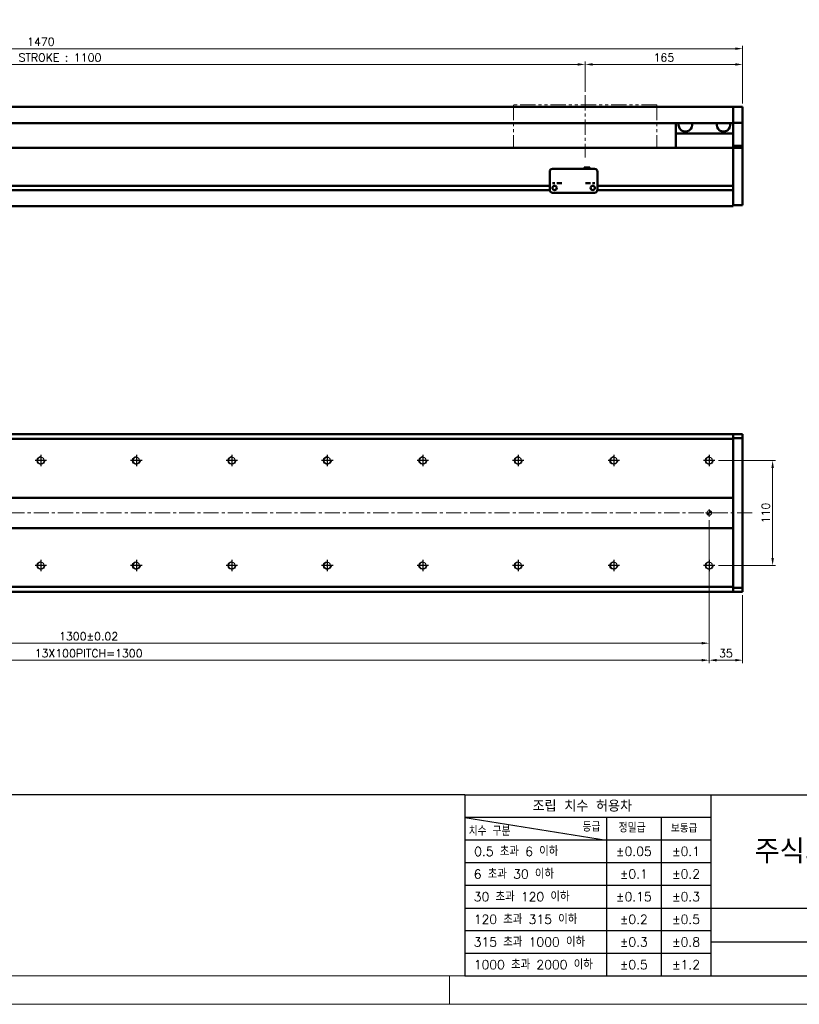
# Model space of a CAD drawing. Header units: millimetres. Extents: x 46891 to 51038, y 6223 to 10291.
# Tile 3 of 5: x 49342 to 50159, y 8529 to 9560. Entities that reach past the tile are written whole.
import ezdxf

# ---------------------------------------------------------------- set-up
doc = ezdxf.new("R2010")
doc.units = ezdxf.units.MM
doc.header["$LTSCALE"] = 0.5
doc.linetypes.add('CENTER', pattern=[50.8, 31.75, -6.35, 6.35, -6.35])
doc.linetypes.add('PHANTOM', pattern=[63.5, 31.75, -6.35, 6.35, -6.35, 6.35, -6.35])
doc.layers.get('0').update_dxf_attribs({"lineweight": 20})
doc.layers.add('1', color=1, linetype='CENTER', lineweight=13)
doc.layers.add('외형선(ISO)', color=7, linetype='Continuous', lineweight=50)
for name, color, linetype in [('3', 3, 'Continuous'), ('C', 1, 'CENTER'), ('DIM', 4, 'Continuous')]:
    doc.layers.add(name, color=color, linetype=linetype)
doc.styles.add('DSR TEXT', font='romans.shx', dxfattribs={"bigfont": 'whgtxt.shx'})
doc.styles.get("Standard").update_dxf_attribs({"font": 'romans.shx', "bigfont": 'whgtxt.shx'})
doc.dimstyles.new('DSR', dxfattribs={"dimscale": 2, "dimtxt": 3, "dimasz": 3, "dimexe": 0.5, "dimexo": 0.5, "dimgap": 0.5, "dimtad": 1, "dimdsep": 46, "dimtxsty": 'Standard', "dimcen": 2.5, "dimclrd": 4, "dimclre": 4, "dimclrt": 2, "dimadec": 0, "dimazin": 2, "dimtfac": 1, "dimtmove": 0, "dimatfit": 3, "dimfxl": 0, "dimlwd": -1, "dimlwe": -1, "dimarcsym": 0})

# ---------------------------------------------------------------- blocks, each defined once
blk = doc.blocks.new('A$C13F00394')
at = {"layer": '3'}
for p, q in [((0, 32), (-207.68, 32)), ((0, 32), (202.32, 32)), ((0, 32), (0, 0)), ((43.43, 32), (43.43, 0)), ((0, 28), (25, 24)), ((43.43, 28), (0, 28)), ((25, 28), (25, 0)), ((34.7, 28), (34.7, 0)), ((43.43, 24), (0, 24)), ((43.43, 20), (0, 20)), ((43.43, 16), (0, 16)), ((0, 12), (129.32, 12)), ((43.43, 8), (0, 8)), ((97.32, 6), (43.43, 6)), ((43.43, 4), (0, 4)), ((0, 0), (202.32, 0))]:
    blk.add_line(p, q, dxfattribs=at)
at = {"color": 0, "style": 'DSR TEXT'}
for s, height, p in [('조립 치수 허용차', 2, (11.97, 29.02)), ('치수 구분', 1.5, (0.69, 24.78)), ('등급', 1.5, (20.77, 25.52)), ('정밀급', 1.5, (27.18, 25.37)), ('보통급', 1.3, (36.41, 25.38)), (' 0.5 초과 6 이하', 1.6, (0.56, 21.19)), (' 6 초과 30 이하', 1.6, (0.49, 17.19)), (' 30 초과 120 이하', 1.6, (0.49, 13.19)), (' 120 초과 315 이하', 1.6, (0.49, 9.19)), (' 315 초과 1000 이하', 1.6, (0.49, 5.19)), (' 1000 초과 2000 이하', 1.6, (0.49, 1.19))]:
    blk.add_text(s, height=height, dxfattribs=at).set_placement(p)
at = {"color": 7, "insert": (70.37, 22), "char_height": 4.2, "attachment_point": 5, "style": 'DSR TEXT'}
blk.add_mtext('주식회사 디에스알', dxfattribs=at)
at = {"color": 0, "char_height": 1.6, "attachment_point": 5, "style": 'DSR TEXT'}
for s, insert in [('%%P0.05', (29.85, 22)), ('%%P0.1', (39.07, 22)), ('%%P0.1', (29.85, 18)), ('%%P0.2', (39.07, 18)), ('%%P0.15', (29.85, 14)), ('%%P0.3', (39.07, 14)), ('%%P0.2', (29.85, 10)), ('%%P0.5', (39.07, 10)), ('%%P0.3', (29.85, 6)), ('%%P0.8', (39.07, 6)), ('%%P0.5', (29.85, 2)), ('%%P1.2', (39.07, 2))]:
    blk.add_mtext(s, dxfattribs=dict(at, insert=insert))
blk = doc.blocks.new('A$C1C1952E1')
at = {"color": 1}
blk.add_lwpolyline([(0, 0), (420, 0), (420, 297), (0, 297)], close=True, dxfattribs=at)
at = {"color": 3}
blk.add_lwpolyline([(5, 5), (415, 5), (415, 292), (5, 292)], close=True, dxfattribs=at)
blk = doc.blocks.new('*D82')
at = {"color": 1, "linetype": 'ByBlock'}
for p, q in [((48834.3, 9484.8), (48834.3, 9516.6)), ((48842.1, 9513.6), (49926.5, 9513.6)), ((49934.3, 9484.8), (49934.3, 9516.6))]:
    blk.add_line(p, q, dxfattribs=at)
at = {"color": 1}
for points in [[(48842.1, 9514.9), (48842.1, 9512.3), (48834.3, 9513.6)], [(49926.5, 9514.9), (49926.5, 9512.3), (49934.3, 9513.6)]]:
    blk.add_solid(points, dxfattribs=at)
at = {"layer": 'Defpoints', "color": 0}
for p in [(49934.3, 9513.6), (48834.3, 9481.2), (49934.3, 9481.2)]:
    blk.add_point(p, dxfattribs=at)
at = {"color": 3, "insert": (49384.3, 9520.8), "char_height": 8.4, "attachment_point": 5, "style": 'DSR TEXT'}
blk.add_mtext('STROKE : 1100', dxfattribs=at)
blk = doc.blocks.new('*D83')
at = {"color": 1, "linetype": 'ByBlock'}
for p, q in [((49934.3, 9484.8), (49934.3, 9516.6)), ((49942.1, 9513.6), (50091.5, 9513.6)), ((50099.3, 9472.8), (50099.3, 9516.6))]:
    blk.add_line(p, q, dxfattribs=at)
at = {"color": 1}
for points in [[(49942.1, 9514.9), (49942.1, 9512.3), (49934.3, 9513.6)], [(50091.5, 9514.9), (50091.5, 9512.3), (50099.3, 9513.6)]]:
    blk.add_solid(points, dxfattribs=at)
at = {"layer": 'Defpoints', "color": 0}
for p in [(50099.3, 9513.6), (49934.3, 9481.2), (50099.3, 9469.2)]:
    blk.add_point(p, dxfattribs=at)
at = {"color": 3, "insert": (50016.8, 9520.8), "char_height": 8.4, "attachment_point": 5, "style": 'DSR TEXT'}
blk.add_mtext('165', dxfattribs=at)
blk = doc.blocks.new('*D84')
at = {"color": 1, "linetype": 'ByBlock'}
for p, q in [((48629.3, 9472.8), (48629.3, 9533.1)), ((50099.3, 9472.8), (50099.3, 9533.1)), ((50091.5, 9530.1), (48637.1, 9530.1))]:
    blk.add_line(p, q, dxfattribs=at)
at = {"color": 1}
for points in [[(48637.1, 9531.4), (48637.1, 9528.8), (48629.3, 9530.1)], [(50091.5, 9531.4), (50091.5, 9528.8), (50099.3, 9530.1)]]:
    blk.add_solid(points, dxfattribs=at)
at = {"layer": 'Defpoints', "color": 0}
for p in [(48629.3, 9530.1), (48629.3, 9469.2), (50099.3, 9469.2)]:
    blk.add_point(p, dxfattribs=at)
at = {"color": 3, "insert": (49364.3, 9537.3), "char_height": 8.4, "attachment_point": 5, "style": 'DSR TEXT'}
blk.add_mtext('1470', dxfattribs=at)
blk = doc.blocks.new('A$C33E56CC6')
h = blk.add_hatch()
h.set_pattern_fill('ANSI31', color=256, style=0)
h.set_pattern_definition([(45, (-7065.45672, -6508.5399), (-0.0883883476, 0.0883883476), [])])
h.paths.add_polyline_path([(4, 6.5, 0.414214), (1.5, 4), (4, 4)])
h.paths.add_polyline_path([(6.5, 4), (4, 4), (4, 1.5, 0.414214)])
blk.add_circle((4, 4), 2.5)
at = {"layer": '1'}
for p, q in [((0, 4), (8, 4)), ((4, 0), (4, 8))]:
    blk.add_line(p, q, dxfattribs=at)
blk = doc.blocks.new('tap8')
blk.add_circle((0, 0), 3.4)
at = {"layer": 'C', "color": 1, "linetype": 'CENTER'}
for p, q in [((-6, 0), (6, 0)), ((0, -6), (0, 6))]:
    blk.add_line(p, q, dxfattribs=at)
at = {"layer": 'DIM', "color": 3}
blk.add_arc((0, 0), 4, 263.8455, 189.4314, dxfattribs=at)
blk = doc.blocks.new('*D85')
at = {"color": 1, "linetype": 'ByBlock'}
for p, q in [((50073.9, 9098.7), (50133.7, 9098.7)), ((50130.7, 8996.5), (50130.7, 9090.9)), ((50073.9, 8988.7), (50133.7, 8988.7))]:
    blk.add_line(p, q, dxfattribs=at)
at = {"color": 1}
for points in [[(50129.4, 9090.9), (50132, 9090.9), (50130.7, 9098.7)], [(50129.4, 8996.5), (50132, 8996.5), (50130.7, 8988.7)]]:
    blk.add_solid(points, dxfattribs=at)
at = {"layer": 'Defpoints', "color": 0}
for p in [(50070.3, 9098.7), (50130.7, 9098.7), (50070.3, 8988.7)]:
    blk.add_point(p, dxfattribs=at)
at = {"color": 3, "insert": (50123.5, 9043.7), "char_height": 8.4, "attachment_point": 5, "rotation": 90, "style": 'DSR TEXT'}
blk.add_mtext('110', dxfattribs=at)
blk = doc.blocks.new('*D86')
at = {"color": 1, "linetype": 'ByBlock'}
for p, q in [((48764.3, 9036.1), (48764.3, 8904.3)), ((50064.3, 9036.1), (50064.3, 8904.3)), ((48772.1, 8907.3), (50056.5, 8907.3))]:
    blk.add_line(p, q, dxfattribs=at)
at = {"color": 1}
for points in [[(48772.1, 8908.6), (48772.1, 8906), (48764.3, 8907.3)], [(50056.5, 8908.6), (50056.5, 8906), (50064.3, 8907.3)]]:
    blk.add_solid(points, dxfattribs=at)
at = {"layer": 'Defpoints', "color": 0}
for p in [(48764.3, 9039.7), (50064.3, 9039.7), (50064.3, 8907.3)]:
    blk.add_point(p, dxfattribs=at)
at = {"color": 3, "insert": (49414.3, 8914.5), "char_height": 8.4, "attachment_point": 5, "style": 'DSR TEXT'}
blk.add_mtext('1300%%P0.02', dxfattribs=at)
blk = doc.blocks.new('*D87')
at = {"color": 1, "linetype": 'ByBlock'}
for p, q in [((50064.3, 8979.1), (50064.3, 8886.5)), ((50099.3, 8957.6), (50099.3, 8886.5)), ((50072.1, 8889.5), (50091.5, 8889.5))]:
    blk.add_line(p, q, dxfattribs=at)
at = {"color": 1}
for points in [[(50072.1, 8890.8), (50072.1, 8888.2), (50064.3, 8889.5)], [(50091.5, 8890.8), (50091.5, 8888.2), (50099.3, 8889.5)]]:
    blk.add_solid(points, dxfattribs=at)
at = {"layer": 'Defpoints', "color": 0}
for p in [(50064.3, 8982.7), (50099.3, 8961.2), (50099.3, 8889.5)]:
    blk.add_point(p, dxfattribs=at)
at = {"color": 3, "insert": (50081.8, 8896.7), "char_height": 8.4, "attachment_point": 5, "style": 'DSR TEXT'}
blk.add_mtext('35', dxfattribs=at)
blk = doc.blocks.new('*D88')
at = {"color": 1, "linetype": 'ByBlock'}
for p, q in [((48764.3, 8979.1), (48764.3, 8886.5)), ((50064.3, 8979.1), (50064.3, 8886.5)), ((50056.5, 8889.5), (48772.1, 8889.5))]:
    blk.add_line(p, q, dxfattribs=at)
at = {"color": 1}
for points in [[(48772.1, 8890.8), (48772.1, 8888.2), (48764.3, 8889.5)], [(50056.5, 8890.8), (50056.5, 8888.2), (50064.3, 8889.5)]]:
    blk.add_solid(points, dxfattribs=at)
at = {"layer": 'Defpoints', "color": 0}
for p in [(48764.3, 8982.7), (50064.3, 8982.7), (48764.3, 8889.5)]:
    blk.add_point(p, dxfattribs=at)
at = {"color": 3, "insert": (49414.3, 8896.7), "char_height": 8.4, "attachment_point": 5, "style": 'DSR TEXT'}
blk.add_mtext('13X100PITCH=1300', dxfattribs=at)

msp = doc.modelspace()

# ---------------------------------------------------------------- linework, layer by layer
at = {"color": 6, "linetype": 'PHANTOM'}
for p, q in [((50009.29456, 9471.23276), (49859.29456, 9471.23276)), ((49859.29456, 9471.23276), (49859.29456, 9426.23276)), ((50009.29456, 9471.23276), (50009.29456, 9426.23276))]:
    msp.add_line(p, q, dxfattribs=at)
at = {"color": 1}
msp.add_line((49792.37032, 8558.65502), (49792.37032, 8528.99552), dxfattribs=at)
at = {"layer": '1'}
for p, q in [((49934.29456, 9481.23276), (49934.29456, 9416.23276)), ((50109.29456, 9043.74205), (48619.29456, 9043.74205))]:
    msp.add_line(p, q, dxfattribs=at)
at = {"layer": '3'}
msp.add_line((49808.28287, 8558.65502), (51008.40982, 8558.65502), dxfattribs=at)
at = {"layer": '외형선(ISO)'}
for p, q in [((50089.29456, 9469.23276), (48909.29456, 9469.23276)), ((50089.29456, 9469.23276), (50089.29456, 9467.23276)), ((50089.29456, 9469.23276), (50099.29456, 9469.23276)), ((50089.29456, 9467.23276), (50089.29456, 9469.23276)), ((50099.29456, 9467.23276), (50099.29456, 9469.23276)), ((50089.29456, 9465.72004), (50089.29456, 9467.23276)), ((50089.29456, 9467.23276), (50089.29456, 9465.72004)), ((50089.29456, 9465.22106), (50089.29456, 9465.72004)), ((50089.29456, 9465.72004), (50089.29456, 9465.22106)), ((50089.29456, 9465.22106), (50089.29456, 9463.68048)), ((50089.29456, 9463.68048), (50089.29456, 9465.22106)), ((50089.29456, 9463.68048), (50089.29456, 9460.69588)), ((50089.29456, 9460.69588), (50089.29456, 9463.68048)), ((50089.29456, 9452.91844), (50089.29456, 9460.69588)), ((50089.29456, 9460.69588), (50089.29456, 9452.91844)), ((50099.29456, 9467.23276), (50099.29456, 9465.72004)), ((50099.29456, 9465.72004), (50099.29456, 9465.22106)), ((50099.29456, 9463.68048), (50099.29456, 9465.22106)), ((50099.29456, 9460.69588), (50099.29456, 9463.68048)), ((50099.29456, 9460.69588), (50099.29456, 9452.91844)), ((50089.29456, 9452.23276), (48909.29456, 9452.23276)), ((50029.29456, 9452.23276), (50029.29456, 9441.23276)), ((50089.29456, 9452.55946), (50089.29456, 9452.91844)), ((50089.29456, 9428.15582), (50089.29456, 9452.55946)), ((50089.29456, 9452.55946), (50099.29456, 9452.55946)), ((50099.29456, 9452.91844), (50099.29456, 9452.55946)), ((50099.29456, 9452.55946), (50099.29456, 9428.15582)), ((50029.29456, 9441.23276), (50089.29456, 9441.23276)), ((50029.29456, 9426.23276), (50029.29456, 9441.23276)), ((50089.29456, 9426.23276), (50089.29456, 9428.15582)), ((50089.29456, 9428.15582), (50099.29456, 9428.15582)), ((50099.29456, 9428.15582), (50099.29456, 9426.23276)), ((48839.29456, 9426.23276), (50089.29456, 9426.23276)), ((50089.29456, 9423.23276), (50089.29456, 9426.23276)), ((50089.29456, 9426.23276), (50089.29456, 9423.23276)), ((50089.29456, 9426.23276), (50099.29456, 9426.23276)), ((50089.29456, 9423.23276), (50089.29456, 9386.68276)), ((50089.29456, 9371.4754), (50089.29456, 9423.23276)), ((50099.29456, 9423.23276), (50099.29456, 9426.23276)), ((50099.29456, 9423.23276), (50099.29456, 9371.4754)), ((49897.29456, 9391.23296), (49897.29456, 9401.23296)), ((49900.29456, 9404.23296), (49944.29456, 9404.23296)), ((49933.29456, 9405.73295), (49933.29456, 9404.23296)), ((49933.29456, 9405.73295), (49939.29456, 9405.73295)), ((49939.29456, 9405.73295), (49939.29456, 9404.23296)), ((49947.29456, 9401.23296), (49947.29456, 9391.23296)), ((48893.29456, 9386.48276), (49897.29456, 9386.48276)), ((49897.29456, 9391.23296), (49897.29456, 9389.23295)), ((49897.29456, 9389.23293), (49897.29456, 9389.23295)), ((49897.29456, 9388.73292), (49897.29456, 9389.23293)), ((49897.29456, 9382.23292), (49897.29456, 9388.73292)), ((49902.26774, 9386.48276), (49902.32137, 9386.48276)), ((49942.26774, 9386.48276), (49942.32137, 9386.48276)), ((49947.29456, 9389.23295), (49947.29456, 9391.23296)), ((49947.29456, 9389.23295), (49947.29456, 9389.23293)), ((49947.29456, 9389.23293), (49947.29456, 9388.73292)), ((49947.29456, 9388.73292), (49947.29456, 9382.23292)), ((49947.29456, 9386.48276), (50089.29456, 9386.48276)), ((48893.28411, 9381.98276), (49897.305, 9381.98276)), ((49900.29456, 9379.23292), (49944.29456, 9379.23292)), ((49947.28411, 9381.98276), (50089.29456, 9381.98276)), ((50089.29456, 9381.78276), (50089.29456, 9371.4754)), ((50089.29456, 9369.35408), (50089.29456, 9371.4754)), ((50089.29456, 9371.4754), (50089.29456, 9369.35408)), ((50089.29456, 9369.35408), (50089.29456, 9365.23276)), ((50089.29456, 9366.23276), (50089.29456, 9369.35408)), ((50089.29456, 9366.23276), (50099.29456, 9366.23276)), ((50099.29456, 9369.35408), (50099.29456, 9371.4754)), ((50099.29456, 9369.35408), (50099.29456, 9366.23276)), ((48639.29456, 9365.23276), (50089.29456, 9365.23276)), ((48734.29456, 9126.24205), (50089.29456, 9126.24205)), ((50089.29456, 9121.24205), (48734.29456, 9121.24205)), ((50089.29456, 9126.24205), (50089.29456, 9125.36337)), ((50089.29456, 9126.24205), (50099.29456, 9126.24205)), ((50089.29456, 9125.36337), (50089.29456, 9126.24205)), ((50089.29456, 9121.24205), (50089.29456, 9125.36337)), ((50089.29456, 9125.36337), (50089.29456, 9122.24205)), ((50099.29456, 9122.24205), (50089.29456, 9122.24205)), ((50089.29456, 9059.74205), (50089.29456, 9121.24205)), ((50099.29456, 9126.24205), (50099.29456, 9125.36337)), ((50099.29456, 9122.24205), (50099.29456, 9125.36337)), ((50099.29456, 8965.24205), (50099.29456, 9122.24205)), ((48734.29456, 9059.74205), (50089.29456, 9059.74205)), ((50089.29456, 9058.8885), (50089.29456, 9059.74205)), ((50089.29456, 9058.53495), (50089.29456, 9058.8885)), ((50089.29456, 9028.94916), (50089.29456, 9058.53495)), ((50089.29456, 9058.53495), (50089.29456, 9028.94916)), ((50089.29456, 9027.74205), (48729.29456, 9027.74205)), ((50089.29456, 9028.59561), (50089.29456, 9028.94916)), ((50089.29456, 9027.74205), (50089.29456, 9028.59561)), ((50089.29456, 8966.24205), (50089.29456, 9027.74205)), ((48729.29456, 8966.24205), (50089.29456, 8966.24205)), ((50089.29456, 8962.12073), (50089.29456, 8966.24205)), ((50089.29456, 8965.24205), (50099.29456, 8965.24205)), ((50089.29456, 8965.24205), (50089.29456, 8962.12073)), ((50099.29456, 8962.12073), (50099.29456, 8965.24205)), ((48729.29456, 8961.24205), (50089.29456, 8961.24205)), ((50089.29456, 8962.12073), (50089.29456, 8961.24205)), ((50089.29456, 8961.24205), (50089.29456, 8962.12073)), ((50089.29456, 8961.24205), (50099.29456, 8961.24205)), ((50099.29456, 8962.12073), (50099.29456, 8961.24205))]:
    msp.add_line(p, q, dxfattribs=at)
for centre in [(49902.29456, 9384.23292), (49942.29456, 9384.23292)]:
    msp.add_circle(centre, 2.25, dxfattribs=at)
for centre, radius, start, end in [((50039.29456, 9450.23276), 7, 163.3984504, 16.6015496), ((50079.29456, 9450.23276), 7, 163.3984504, 16.6015496), ((49900.29456, 9401.23296), 3, 90, 180), ((49944.29456, 9401.23296), 3, 0, 90), ((49900.29456, 9382.23292), 3, 180, 270), ((49944.29456, 9382.23292), 3, 270, 0)]:
    msp.add_arc(centre, radius, start, end, dxfattribs=at)
for centre, major_axis, start_param, end_param in [((49901.29456, 9389.23295), (-1.2295, 0), 3.1386447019, 6.2802373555), ((49907.29456, 9389.23295), (-2.5, 0), 3.1415348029, 6.2831274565), ((49937.29456, 9389.23295), (-2.5, 0), 3.1434299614, 6.285022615), ((49943.29456, 9389.23295), (-1.2295, 0), 3.1444249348, 6.2860175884)]:
    msp.add_ellipse(centre, major_axis=major_axis, ratio=0.00001, start_param=start_param, end_param=end_param, dxfattribs=at)

# ---------------------------------------------------------------- block references
at = {"xscale": 5.931900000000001, "yscale": 5.931900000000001, "zscale": 5.931900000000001}
for name, p in [('A$C1C1952E1', (48546.67132, 8528.99552)), ('A$C13F00394', (49808.28288, 8558.65502))]:
    msp.add_blockref(name, p, dxfattribs=at)
at = {"xscale": -1}
for name, p, rotation in [('tap8', (49364.29456, 9098.74205), 90), ('tap8', (49464.29456, 9098.74205), 90), ('tap8', (49564.29456, 9098.74205), 90), ('tap8', (49664.29456, 9098.74205), 90), ('tap8', (49764.29456, 9098.74205), 90), ('tap8', (49864.29456, 9098.74205), 90), ('tap8', (49964.29456, 9098.74205), 90), ('tap8', (50064.29456, 9098.74205), 90), ('A$C33E56CC6', (50060.29455, 9047.74205), 180), ('tap8', (49364.29456, 8988.74205), 90), ('tap8', (49464.29456, 8988.74205), 90), ('tap8', (49564.29456, 8988.74205), 90), ('tap8', (49664.29456, 8988.74205), 90), ('tap8', (49764.29456, 8988.74205), 90), ('tap8', (49864.29456, 8988.74205), 90), ('tap8', (49964.29456, 8988.74205), 90), ('tap8', (50064.29456, 8988.74205), 90)]:
    msp.add_blockref(name, p, dxfattribs=dict(at, rotation=rotation))

# ---------------------------------------------------------------- dimensions: what is measured, and where the dimension line sits
for base, p1, p2, picture, middle in [((48629.29456, 9530.13199), (50099.29456, 9469.23276), (48629.29456, 9469.23276), '*D84', (49364.29456, 9537.33199)), ((50099.29456, 9513.63917), (49934.29456, 9481.23276), (50099.29456, 9469.23276), '*D83', (50016.79456, 9520.83917)), ((50099.29456, 8889.50573), (50064.29456, 8982.69508), (50099.29456, 8961.24205), '*D87', (50081.79456, 8896.70573))]:
    dim = msp.add_linear_dim(base=base, p1=p1, p2=p2, dimstyle='DSR', override={"dimscale": 3, "dimtxt": 2.8, "dimasz": 2.600136, "dimexe": 1, "dimexo": 1.2, "dimgap": 1, "dimdec": 4, "dimtxsty": 'DSR TEXT', "dimclrd": 1, "dimclre": 1, "dimclrt": 3, "dimtdec": 4, "dimtix": 1})
    dim.commit()
    dim.dimension.update_dxf_attribs({"geometry": picture, "text_midpoint": middle})
for base, p1, p2, text, picture, middle in [((49934.29456, 9513.63917), (48834.29456, 9481.23276), (49934.29456, 9481.23276), 'STROKE : <>', '*D82', (49384.29456, 9520.83917)), ((50064.29456, 8907.32146), (48764.29456, 9039.74205), (50064.29456, 9039.74205), '<>%%P0.02', '*D86', (49414.29456, 8914.52146)), ((48764.29456, 8889.50573), (50064.29456, 8982.69508), (48764.29456, 8982.69508), '13X100PITCH=<>', '*D88', (49414.29456, 8896.70573))]:
    dim = msp.add_linear_dim(base=base, p1=p1, p2=p2, text=text, dimstyle='DSR', override={"dimscale": 3, "dimtxt": 2.8, "dimasz": 2.600136, "dimexe": 1, "dimexo": 1.2, "dimgap": 1, "dimdec": 4, "dimtxsty": 'DSR TEXT', "dimclrd": 1, "dimclre": 1, "dimclrt": 3, "dimtdec": 4, "dimtix": 1})
    dim.commit()
    dim.dimension.update_dxf_attribs({"geometry": picture, "text_midpoint": middle})
dim = msp.add_linear_dim(base=(50130.73352, 9098.74205), p1=(50070.34153, 8988.74205), p2=(50070.34153, 9098.74205), angle=270, dimstyle='DSR', override={"dimscale": 3, "dimtxt": 2.8, "dimasz": 2.600136, "dimexe": 1, "dimexo": 1.2, "dimgap": 1, "dimdec": 4, "dimtxsty": 'DSR TEXT', "dimclrd": 1, "dimclre": 1, "dimclrt": 3, "dimtdec": 4, "dimtix": 1})
dim.commit()
dim.dimension.update_dxf_attribs({"geometry": '*D85', "text_midpoint": (50123.53352, 9043.74205)})

doc.saveas('drawing.dxf')
